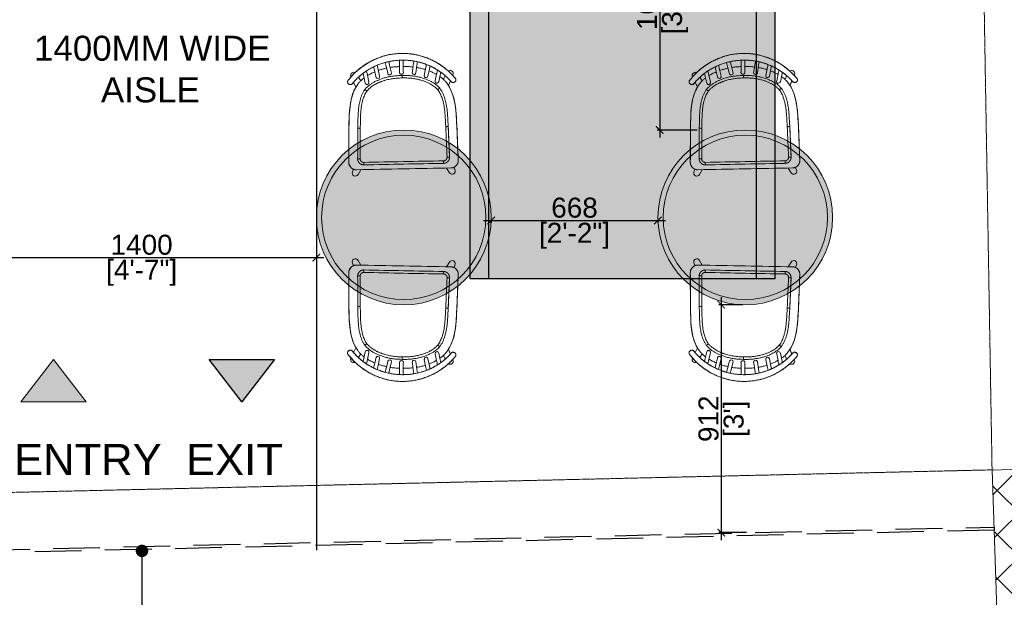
# Model space of a CAD drawing. Header units: millimetres. Extents: x 3501050 to 3719646, y 122984 to 158395.
# Tile 22 of 76: x 3521640 to 3525584, y 140371 to 142684. Entities that reach past the tile are written whole.
import ezdxf

# ---------------------------------------------------------------- set-up
doc = ezdxf.new("R2010")
doc.units = ezdxf.units.MM
doc.header["$PDMODE"] = 2
for name, pattern in [('( Hidden )', [0.375, 0.25, -0.125]), ('ACAD_ISO02W100', [15, 12, -3]), ('DASHED2', [0.375, 0.25, -0.125])]:
    doc.linetypes.add(name, pattern=pattern)
doc.layers.get('0').update_dxf_attribs({"color": 8})
doc.layers.get('DEFPOINTS').update_dxf_attribs({"color": 8, "lineweight": 18})
for name, color, linetype, lineweight in [('02_EQUIPMENT-TEXT', 7, 'Continuous', 0), ('A Counter', 7, 'Continuous', 25), ('A-COLUMN', 5, 'Continuous', 20), ('A-Dimension', 42, 'Continuous', 9), ('A-HATCH', 252, 'Continuous', 5), ('A-WALL', 12, 'Continuous', 30), ('A-Wall Hatch', 8, 'Continuous', 5), ('Cable 1-2', 1, 'Continuous', 0), ('KIOSK', 10, 'Continuous', 5), ('V-DUCT', 7, 'Continuous', 25)]:
    doc.layers.add(name, color=color, linetype=linetype, lineweight=lineweight)
doc.layers.add('A - Furniture', color=7, linetype='Continuous', lineweight=5, true_color=0x0066cc)
doc.layers.add('Beam', color=7, linetype='ACAD_ISO02W100', lineweight=13, true_color=0x3f7f00)
doc.layers.add('Baricating', color=7, linetype='Continuous')
doc.styles.add('A-ANNO-DIM bold', font='GOTHIC.TTF')
doc.styles.add('Arial', font='arial.ttf', dxfattribs={"height": 250})
doc.styles.add('arr-1', font='arial.ttf')
doc.styles.get("Standard").update_dxf_attribs({"font": 'arial.ttf'})
doc.dimstyles.new('A-100mm-Bold', dxfattribs={"dimtxt": 80, "dimasz": 50, "dimexe": 100, "dimexo": 10, "dimgap": 50, "dimtad": 1, "dimdec": 0, "dimzin": 12, "dimdsep": 46, "dimtxsty": 'A-ANNO-DIM bold', "dimblk": 'ARCHTICK', "dimcen": 0, "dimdle": 100, "dimclrd": 8, "dimclre": 8, "dimclrt": 211, "dimadec": 0, "dimazin": 0, "dimtfac": 1, "dimtdec": 0, "dimtix": 1, "dimtmove": 2, "dimatfit": 3, "dimldrblk": 'DOT', "dimfxl": 500, "dimtvp": 1, "dimtolj": 1, "dimtzin": 0, "dimarcsym": 0})

# ---------------------------------------------------------------- blocks, each defined once
blk = doc.blocks.new('_ARCHTICK')
at = {"color": 0, "linetype": 'ByBlock', "const_width": 0.15}
blk.add_lwpolyline([(-0.5, -0.5), (0.5, 0.5)], dxfattribs=at)
blk = doc.blocks.new('_Dot')
at = {"color": 0, "linetype": 'ByBlock', "lineweight": -2}
blk.add_line((-0.5, 0), (-1, 0), dxfattribs=at)
at = {"color": 0, "linetype": 'ByBlock', "const_width": 0.5}
blk.add_lwpolyline([(-0.25, 0, 1), (0.25, 0, 1)], format="xyb", close=True, dxfattribs=at)
blk = doc.blocks.new('SPINDLE CHAIR')
at = {"layer": 'A - Furniture', "extrusion": (0, 0, -1)}
for p, q in [((1282.61, -174.23), (1284.59, -173.49)), ((1284.59, -173.49), (1286.18, -172.96)), ((1286.18, -172.96), (1288.27, -172.52)), ((1288.27, -172.52), (1290.36, -172.19)), ((1290.36, -172.19), (1292.63, -172.04)), ((1292.63, -172.04), (1295.52, -172.09)), ((1295.52, -172.09), (1298.2, -172.42)), ((1298.2, -172.42), (1300.62, -173.03)), ((1300.62, -173.03), (1302.78, -173.69)), ((1276.06, -178.23), (1277.89, -176.83)), ((1277.89, -176.83), (1279.72, -175.68)), ((1279.72, -175.68), (1282.61, -174.23)), ((1302.78, -173.69), (1306.07, -175.12)), ((1306.07, -175.12), (1308.79, -176.8)), ((1308.79, -176.8), (1310.91, -178.36)), ((1271.93, -182.32), (1273.33, -180.8)), ((1273.33, -180.8), (1274.66, -179.42)), ((1274.66, -179.42), (1276.06, -178.23)), ((1310.91, -178.36), (1312.34, -179.66)), ((1312.34, -179.66), (1313.54, -180.9)), ((1313.54, -180.9), (1314.57, -182.03)), ((1271.7, -183.21), (1271.72, -182.88)), ((1271.85, -183.57), (1271.7, -183.21)), ((1271.72, -182.88), (1271.93, -182.32)), ((1272.28, -183.93), (1271.85, -183.57)), ((1272.71, -184.05), (1272.28, -183.93)), ((1273.1, -184.05), (1272.71, -184.05)), ((1273.46, -183.83), (1273.1, -184.05)), ((1273.91, -183.32), (1273.46, -183.83)), ((1273.63, -187.38), (1274.7, -185.15)), ((1274.7, -185.15), (1273.91, -183.32)), ((1312.7, -183.2), (1311.81, -185.16)), ((1311.81, -185.16), (1312.22, -185.94)), ((1312.86, -183.38), (1312.7, -183.2)), ((1313.16, -183.72), (1312.86, -183.38)), ((1313.49, -184.03), (1313.16, -183.72)), ((1313.85, -184.13), (1313.49, -184.03)), ((1314.25, -184.09), (1313.85, -184.13)), ((1314.37, -184.02), (1314.25, -184.09)), ((1314.57, -183.93), (1314.37, -184.02)), ((1314.57, -182.03), (1314.81, -182.32)), ((1314.74, -183.81), (1314.57, -183.93)), ((1314.96, -183.61), (1314.74, -183.81)), ((1314.81, -182.32), (1315.04, -182.64)), ((1315.08, -183.35), (1314.96, -183.61)), ((1315.04, -182.64), (1315.12, -182.86)), ((1315.11, -183.15), (1315.08, -183.35)), ((1315.12, -182.86), (1315.11, -183.15)), ((1272.65, -190.63), (1273.03, -189.06)), ((1273.03, -189.06), (1273.63, -187.38)), ((1312.22, -185.94), (1312.6, -186.68)), ((1312.6, -186.68), (1313.15, -187.9)), ((1313.15, -187.9), (1313.7, -189.68)), ((1271.95, -195.27), (1272.24, -192.82)), ((1272.24, -192.82), (1272.65, -190.63)), ((1313.7, -189.68), (1314.07, -191.33)), ((1314.07, -191.33), (1314.31, -192.85)), ((1314.31, -192.85), (1314.62, -195.48)), ((1271.77, -198.03), (1271.95, -195.27)), ((1314.62, -195.48), (1314.63, -195.48)), ((1314.63, -195.48), (1314.9, -201.49)), ((1271.66, -201.49), (1271.72, -200.22)), ((1271.72, -200.22), (1271.77, -198.03)), ((1271.35, -215.2), (1271.66, -201.49)), ((1314.9, -201.49), (1315.21, -215.26)), ((1271.35, -215.3), (1271.35, -215.2)), ((1271.38, -215.8), (1271.35, -215.3)), ((1271.53, -216.29), (1271.38, -215.8)), ((1271.8, -216.87), (1271.53, -216.29)), ((1272.2, -217.36), (1271.8, -216.87)), ((1315.02, -216.36), (1314.62, -217.03)), ((1315.18, -215.63), (1315.02, -216.36)), ((1315.21, -215.26), (1315.18, -215.63)), ((1272.59, -217.71), (1272.2, -217.36)), ((1273.17, -218.04), (1272.59, -217.71)), ((1273.77, -218.2), (1273.17, -218.04)), ((1274.35, -218.26), (1273.77, -218.2)), ((1312.21, -218.26), (1274.35, -218.26)), ((1312.97, -218.18), (1312.21, -218.26)), ((1313.63, -217.92), (1312.97, -218.18)), ((1314.14, -217.57), (1313.63, -217.92)), ((1314.62, -217.03), (1314.14, -217.57))]:
    blk.add_line(p, q, dxfattribs=at)
at = {"layer": 'A - Furniture'}
for p, q in [((1281.96, -177.26), (1282.24, -178.49)), ((1283.74, -178.33), (1283.35, -176.65)), ((1286.93, -175.49), (1287.18, -177.01)), ((1287.18, -177.01), (1287.65, -179.93)), ((1288.65, -176.76), (1288.4, -175.17)), ((1289.08, -179.39), (1288.65, -176.76)), ((1292.65, -174.73), (1292.67, -176.39)), ((1292.67, -176.39), (1292.71, -179.31)), ((1294.17, -176.56), (1294.14, -174.73)), ((1294.21, -179.28), (1294.17, -176.56)), ((1298.13, -176.61), (1297.51, -179.34)), ((1298.45, -175.21), (1298.13, -176.61)), ((1298.97, -179.68), (1299.55, -177.13)), ((1299.55, -177.13), (1299.91, -175.54)), ((1303.14, -176.58), (1302.78, -178.27)), ((1304.25, -178.57), (1304.55, -177.19)), ((1272.84, -180.99), (1272.94, -181.21)), ((1276.73, -182.71), (1275.91, -181.3)), ((1282.24, -178.49), (1282.88, -181.29)), ((1284.34, -180.96), (1283.74, -178.33)), ((1302.78, -178.27), (1302.22, -180.98)), ((1303.74, -181), (1304.25, -178.57)), ((1307.13, -180.47), (1306.55, -183.31)), ((1307.47, -178.78), (1307.13, -180.47)), ((1308.01, -183.62), (1308.56, -180.96)), ((1308.56, -180.96), (1308.81, -179.7)), ((1310.7, -181.21), (1309.82, -182.71)), ((1313.7, -181.03), (1313.72, -180.99)), ((1271.71, -182.86), (1271.69, -183.03)), ((1272.21, -183.86), (1272.2, -183.86)), ((1273.91, -183.34), (1274.74, -185.15)), ((1311.82, -185.15), (1312.71, -183.2)), ((1315.1, -183.25), (1315.12, -183.08)), ((1278.23, -186.23), (1278.76, -185.65)), ((1274.84, -213.88), (1275.12, -201.67)), ((1273.2, -218.02), (1272.74, -219.01)), ((1274.96, -220.16), (1276.07, -218.26)), ((1310.49, -218.26), (1311.61, -220.16)), ((1313.82, -219.01), (1313.37, -218.02))]:
    blk.add_line(p, q, dxfattribs=at)
for centre, radius, start, end in [((1273.97, -180.47), 1.25, 117.447, 204.574), ((1273.97, -180.47), 1.25, 56.327, 117.447), ((1283.61, -181.13), 0.75, 181.8784, 270), ((1283.61, -181.13), 0.75, 192.7269, 261.4854), ((1283.61, -181.13), 0.75, 270, 23.451), ((1288.39, -179.8), 0.75, 177.8272, 270), ((1288.36, -179.75), 0.807, 272.0907, 26.554), ((1293.49, -179.54), 0.821, 163.5335, 267.6725), ((1293.43, -179.54), 0.82, 272.3434, 18.2433), ((1298.18, -179.76), 0.794, 147.9665, 6.382), ((1302.98, -181.11), 0.772, 159.0637, 8.4275), ((1312.58, -180.47), 1.25, 62.553, 116.2893), ((1312.58, -180.47), 1.25, 335.4289, 62.553), ((1279.28, -183.46), 0.75, 181.8829, 270), ((1279.28, -183.46), 0.75, 270, 23.6737), ((1307.28, -183.46), 0.75, 157.3975, 359.0775), ((1307.28, -183.46), 0.75, 167.9079, 261.4872), ((1273.88, -219.53), 1.25, 155.3531, 242.4772), ((1273.88, -219.53), 1.25, 242.4772, 329.6042), ((1312.68, -219.53), 1.25, 210.3987, 297.5228), ((1312.68, -219.53), 1.25, 297.5228, 24.6498)]:
    blk.add_arc(centre, radius, start, end, dxfattribs=at)
for points, knots in [([(1272.04, -182.25), (1272.44, -181.78), (1273.23, -180.83), (1274.55, -179.52), (1275.94, -178.28), (1277.41, -177.15), (1278.95, -176.12), (1280.56, -175.19), (1282.23, -174.38), (1283.95, -173.68), (1285.72, -173.09), (1287.51, -172.63), (1289.33, -172.3), (1291.17, -172.09), (1293.02, -172), (1294.87, -172.03), (1296.71, -172.19), (1298.53, -172.48), (1300.33, -172.89), (1302.1, -173.42), (1303.82, -174.06), (1305.5, -174.82), (1307.13, -175.69), (1308.69, -176.67), (1310.19, -177.76), (1311.62, -178.93), (1312.85, -180.1), (1313.91, -181.23), (1314.5, -181.95), (1314.8, -182.31)], [0, 0, 0, 0, 0.037753, 0.075634, 0.113559, 0.151441, 0.189193, 0.226953, 0.264842, 0.302775, 0.340664, 0.378422, 0.41605, 0.453808, 0.491609, 0.529366, 0.566994, 0.604451, 0.642035, 0.679663, 0.717248, 0.754706, 0.792252, 0.829925, 0.867641, 0.905315, 0.942862, 0.971431, 1, 1, 1, 1]), ([(1273.58, -183.72), (1273.6, -183.69), (1273.81, -183.44), (1274.22, -182.98), (1274.82, -182.34), (1275.44, -181.73), (1276.09, -181.13), (1276.76, -180.56), (1277.44, -180.01), (1278.15, -179.49), (1278.87, -179), (1279.61, -178.53), (1280.36, -178.08), (1281.13, -177.66), (1281.91, -177.28), (1282.7, -176.91), (1283.5, -176.58), (1284.32, -176.27), (1285.14, -175.99), (1285.97, -175.74), (1286.81, -175.51), (1287.65, -175.32), (1288.49, -175.15), (1289.33, -175.01), (1290.18, -174.89), (1291.04, -174.81), (1291.9, -174.75), (1292.76, -174.72), (1293.62, -174.71), (1294.48, -174.74), (1295.33, -174.79), (1296.17, -174.86), (1297.02, -174.97), (1297.87, -175.1), (1298.71, -175.26), (1299.56, -175.45), (1300.4, -175.66), (1301.23, -175.9), (1302.05, -176.17), (1302.85, -176.46), (1303.65, -176.78), (1304.44, -177.13), (1305.22, -177.51), (1306, -177.91), (1306.76, -178.34), (1307.51, -178.8), (1308.24, -179.28), (1308.95, -179.79), (1309.65, -180.32), (1310.32, -180.87), (1310.98, -181.46), (1311.62, -182.06), (1312.24, -182.69), (1312.77, -183.26), (1313.08, -183.63), (1313.21, -183.78)], [0, 0, 0, 0, 0.002447, 0.022295, 0.042261, 0.062362, 0.082432, 0.102392, 0.122335, 0.142241, 0.162094, 0.181877, 0.201575, 0.221175, 0.240642, 0.260016, 0.279377, 0.298692, 0.317932, 0.337071, 0.356085, 0.374954, 0.393681, 0.412305, 0.430984, 0.449726, 0.468494, 0.487242, 0.505929, 0.524516, 0.542973, 0.561355, 0.579829, 0.598494, 0.617308, 0.636226, 0.655197, 0.674167, 0.69307, 0.711886, 0.730801, 0.749975, 0.769325, 0.788817, 0.808412, 0.828068, 0.847741, 0.867377, 0.887033, 0.90691, 0.926834, 0.946794, 0.966779, 0.986776, 1, 1, 1, 1]), ([(1273.59, -183.71), (1273.86, -183.4), (1274.39, -182.78), (1275.25, -181.9), (1276.23, -180.99), (1277.35, -180.07), (1278.61, -179.15), (1279.94, -178.31), (1281.32, -177.55), (1282.74, -176.88), (1284.19, -176.3), (1285.67, -175.81), (1287.19, -175.41), (1288.73, -175.09), (1290.32, -174.86), (1291.96, -174.73), (1293.64, -174.7), (1295.32, -174.77), (1296.99, -174.95), (1298.66, -175.23), (1300.35, -175.63), (1302.02, -176.14), (1303.65, -176.77), (1305.23, -177.49), (1306.74, -178.31), (1308.19, -179.23), (1309.56, -180.23), (1310.86, -181.33), (1312.09, -182.5), (1312.83, -183.34), (1313.2, -183.77)], [0, 0, 0, 0, 0.0280902, 0.0561968, 0.0842871, 0.1196311, 0.1550798, 0.1905589, 0.225998, 0.2613339, 0.2956697, 0.3301173, 0.3645973, 0.3990344, 0.4333614, 0.4697086, 0.5061961, 0.5427325, 0.5792226, 0.6155721, 0.6539438, 0.6924615, 0.7310385, 0.7695742, 0.807961, 0.8462813, 0.8847285, 0.9232218, 0.9616747, 1, 1, 1, 1]), ([(1292.68, -177.27), (1292.3, -177.28), (1291.37, -177.29), (1290.07, -177.37), (1289.15, -177.49), (1288.78, -177.54)], [0, 0, 0, 0, 0.290815, 0.714107, 1, 1, 1, 1]), ([(1297.92, -177.55), (1297.9, -177.55), (1297.4, -177.46), (1296.38, -177.38), (1295.15, -177.29), (1294.41, -177.28), (1294.18, -177.28)], [0, 0, 0, 0, 0.014529, 0.407218, 0.814085, 1, 1, 1, 1]), ([(1277.69, -179.84), (1277.77, -180.21), (1278.06, -181.47), (1278.35, -182.74), (1278.55, -183.63)], [0, 0, 0, 0, 0.294869, 1, 1, 1, 1]), ([(1278.26, -186.2), (1278.4, -186.05), (1278.66, -185.74), (1279.21, -185.21), (1279.9, -184.62), (1280.75, -184.01), (1281.66, -183.47), (1282.59, -182.99), (1283.58, -182.55), (1284.73, -182.11), (1286.05, -181.7), (1287.53, -181.35), (1289.03, -181.09), (1290.55, -180.93), (1291.95, -180.85), (1292.85, -180.84), (1293.24, -180.84)], [0, 0, 0, 0, 0.037557, 0.075114, 0.138939, 0.202999, 0.267261, 0.331548, 0.395565, 0.464161, 0.55676, 0.649619, 0.74264, 0.835639, 0.928355, 1, 1, 1, 1]), ([(1280.01, -183.3), (1279.81, -182.41), (1279.47, -180.95), (1279.14, -179.48), (1279.01, -178.91)], [0, 0, 0, 0, 0.60764, 1, 1, 1, 1]), ([(1282.4, -179.2), (1282.37, -179.21), (1281.9, -179.39), (1281.01, -179.82), (1280.04, -180.3), (1279.53, -180.63), (1279.42, -180.7)], [0, 0, 0, 0, 0.027238, 0.456154, 0.88281, 1, 1, 1, 1]), ([(1287.3, -177.78), (1287.12, -177.81), (1286.44, -177.92), (1285.27, -178.21), (1284.3, -178.52), (1283.82, -178.67)], [0, 0, 0, 0, 0.149242, 0.578859, 1, 1, 1, 1]), ([(1293.24, -181.84), (1293.24, -181.83), (1293.24, -181.76), (1293.24, -181.57), (1293.24, -181.3), (1293.24, -181.05), (1293.24, -180.88), (1293.24, -180.85), (1293.24, -180.84)], [10.070821, 10.070821, 10.070821, 10.070821, 10.087273, 10.212125, 10.4268, 10.641474, 10.856147, 11.070821, 11.070821, 11.070821, 11.070821]), ([(1293.24, -180.84), (1293.68, -180.85), (1294.56, -180.85), (1295.94, -180.93), (1297.39, -181.08), (1298.9, -181.33), (1300.4, -181.69), (1301.78, -182.12), (1303.02, -182.6), (1304.13, -183.11), (1305.21, -183.69), (1306.09, -184.27), (1306.78, -184.79), (1307.29, -185.22), (1307.78, -185.69), (1308.07, -186.03), (1308.22, -186.2)], [11.070821, 11.070821, 11.070821, 11.070821, 11.151038, 11.231372, 11.324409, 11.417433, 11.512078, 11.606722, 11.680895, 11.75506, 11.830633, 11.906179, 11.947031, 11.987878, 12.02935, 12.070821, 12.070821, 12.070821, 12.070821]), ([(1302.7, -178.67), (1302.48, -178.6), (1301.81, -178.36), (1300.71, -178.07), (1299.82, -177.88), (1299.4, -177.79)], [0, 0, 0, 0, 0.204902, 0.620005, 1, 1, 1, 1]), ([(1307.09, -180.66), (1306.88, -180.54), (1306.22, -180.14), (1305.23, -179.65), (1304.43, -179.32), (1304.12, -179.2)], [0, 0, 0, 0, 0.217756, 0.700928, 1, 1, 1, 1]), ([(1272.04, -182.25), (1272.02, -182.28), (1271.97, -182.34), (1271.91, -182.42), (1271.86, -182.5), (1271.82, -182.56), (1271.78, -182.62), (1271.75, -182.7), (1271.72, -182.78), (1271.72, -182.83), (1271.72, -182.85)], [0, 0, 0, 0, 0.145603, 0.295145, 0.452736, 0.582392, 0.680604, 0.790125, 0.922908, 1, 1, 1, 1]), ([(1271.95, -183.66), (1271.97, -183.68), (1272.06, -183.74), (1272.14, -183.81), (1272.2, -183.86)], [3.068359, 3.068359, 3.068359, 3.068359, 3.31831, 4.068359, 4.068359, 4.068359, 4.068359]), ([(1272.2, -183.85), (1272.23, -183.88), (1272.31, -183.94), (1272.46, -184.01), (1272.63, -184.06), (1272.81, -184.08), (1272.99, -184.07), (1273.16, -184.02), (1273.32, -183.94), (1273.47, -183.85), (1273.54, -183.76), (1273.58, -183.72)], [0, 0, 0, 0, 0.0780905, 0.1944638, 0.3102857, 0.4275734, 0.5443646, 0.6615738, 0.7785734, 0.8946022, 1, 1, 1, 1]), ([(1272.21, -183.86), (1272.25, -183.89), (1272.39, -183.99), (1272.67, -184.08), (1273.02, -184.07), (1273.35, -183.95), (1273.51, -183.79), (1273.59, -183.71)], [0.0043657, 0.0043657, 0.0043657, 0.0043657, 0.0966591, 0.3315507, 0.5594347, 0.779919, 1.0043657, 1.0043657, 1.0043657, 1.0043657]), ([(1278.09, -181.59), (1277.87, -181.75), (1277.28, -182.18), (1276.4, -182.97), (1275.81, -183.66), (1275.51, -184)], [0, 0, 0, 0, 0.228539, 0.61631, 1, 1, 1, 1]), ([(1279.03, -186.85), (1279.24, -186.6), (1279.68, -186.12), (1280.42, -185.48), (1281.21, -184.92), (1282.13, -184.36), (1283.18, -183.81), (1284.38, -183.31), (1285.68, -182.85), (1287.09, -182.46), (1288.61, -182.16), (1290.14, -181.96), (1291.69, -181.86), (1292.72, -181.85), (1293.24, -181.84)], [9.0708212, 9.0708212, 9.0708212, 9.0708212, 9.133927, 9.1969201, 9.259262, 9.3214292, 9.4045431, 9.4882695, 9.5720444, 9.6718279, 9.7711799, 9.8706045, 9.9704827, 10.0708212, 10.0708212, 10.0708212, 10.0708212]), ([(1297.12, -182.07), (1296.8, -182.03), (1296.16, -181.95), (1294.86, -181.86), (1293.89, -181.85), (1293.24, -181.84)], [9, 9, 9, 9, 9.249457, 9.499677, 10, 10, 10, 10]), ([(1299.02, -182.4), (1298.71, -182.33), (1298.08, -182.2), (1297.44, -182.11), (1297.12, -182.07)], [8, 8, 8, 8, 8.499658, 9, 9, 9, 9]), ([(1301.35, -183.05), (1300.97, -182.92), (1300.2, -182.67), (1299.42, -182.49), (1299.02, -182.4)], [7, 7, 7, 7, 7.500986, 8, 8, 8, 8]), ([(1301.81, -183.21), (1301.74, -183.18), (1301.58, -183.13), (1301.43, -183.07), (1301.35, -183.05)], [6, 6, 6, 6, 6.499946, 7, 7, 7, 7]), ([(1302.71, -183.57), (1302.57, -183.51), (1302.27, -183.38), (1301.96, -183.27), (1301.81, -183.21)], [5, 5, 5, 5, 5.499433, 6, 6, 6, 6]), ([(1303.59, -183.97), (1303.45, -183.9), (1303.16, -183.76), (1302.86, -183.63), (1302.71, -183.57)], [4, 4, 4, 4, 4.499736, 5, 5, 5, 5]), ([(1304.45, -184.42), (1304.31, -184.35), (1304.03, -184.19), (1303.74, -184.04), (1303.59, -183.97)], [3, 3, 3, 3, 3.500135, 4, 4, 4, 4]), ([(1306.06, -185.5), (1305.8, -185.31), (1305.29, -184.92), (1304.73, -184.59), (1304.45, -184.42)], [2, 2, 2, 2, 2.501751, 3, 3, 3, 3]), ([(1311.05, -184), (1310.8, -183.71), (1310.29, -183.12), (1309.43, -182.32), (1308.8, -181.8), (1308.46, -181.56), (1308.44, -181.55)], [9.1869713, 9.1869713, 9.1869713, 9.1869713, 9.5101533, 9.8359785, 10.1657672, 10.1869713, 10.1869713, 10.1869713, 10.1869713]), ([(1313.2, -183.77), (1313.22, -183.79), (1313.33, -183.91), (1313.56, -184.07), (1313.91, -184.15), (1314.27, -184.11), (1314.48, -183.99), (1314.58, -183.92)], [1, 1, 1, 1, 1.071689, 1.307433, 1.541744, 1.769658, 2, 2, 2, 2]), ([(1313.21, -183.78), (1313.23, -183.8), (1313.29, -183.87), (1313.4, -183.96), (1313.55, -184.05), (1313.72, -184.11), (1313.89, -184.13), (1314.07, -184.13), (1314.24, -184.1), (1314.41, -184.03), (1314.53, -183.97), (1314.58, -183.92), (1314.59, -183.92)], [0, 0, 0, 0, 0.05904, 0.173329, 0.285847, 0.400752, 0.513829, 0.629823, 0.74441, 0.861655, 0.977824, 1, 1, 1, 1]), ([(1314.59, -183.92), (1314.61, -183.9), (1314.69, -183.84), (1314.78, -183.77), (1314.84, -183.72)], [0, 0, 0, 0, 0.250051, 1, 1, 1, 1]), ([(1315.12, -183.09), (1315.12, -183.09), (1315.13, -183.05), (1315.13, -182.98), (1315.12, -182.88), (1315.1, -182.79), (1315.07, -182.71), (1315.04, -182.65), (1315, -182.58), (1314.95, -182.51), (1314.89, -182.42), (1314.84, -182.35), (1314.81, -182.31), (1314.8, -182.31)], [0, 0, 0, 0, 0.003605, 0.120624, 0.229091, 0.328689, 0.418785, 0.499127, 0.587843, 0.71957, 0.845278, 0.977296, 1, 1, 1, 1]), ([(1275.12, -201.66), (1275.15, -200.85), (1275.21, -199.24), (1275.29, -197.18), (1275.41, -195.5), (1275.54, -194.2), (1275.72, -192.89), (1275.95, -191.65), (1276.25, -190.46), (1276.6, -189.33), (1277.05, -188.23), (1277.58, -187.19), (1278.01, -186.56), (1278.22, -186.26)], [0, 0, 0, 0, 0.152314, 0.304633, 0.386803, 0.468967, 0.551558, 0.634133, 0.707621, 0.781091, 0.856267, 0.931414, 1, 1, 1, 1]), ([(1279.03, -186.85), (1278.84, -187.11), (1278.48, -187.64), (1278.04, -188.5), (1277.66, -189.38), (1277.31, -190.38), (1277.01, -191.51), (1276.75, -192.77), (1276.54, -194.25), (1276.37, -195.94), (1276.26, -197.86), (1276.19, -199.78), (1276.15, -201.06), (1276.12, -201.7)], [32.188056, 32.188056, 32.188056, 32.188056, 32.251035, 32.313682, 32.375857, 32.437959, 32.521077, 32.604538, 32.687818, 32.812738, 32.937834, 33.062944, 33.188056, 33.188056, 33.188056, 33.188056]), ([(1306.94, -186.28), (1306.8, -186.15), (1306.52, -185.87), (1306.22, -185.63), (1306.06, -185.5)], [1, 1, 1, 1, 1.498519, 2, 2, 2, 2]), ([(1307.46, -186.85), (1307.37, -186.75), (1307.21, -186.56), (1307.03, -186.37), (1306.94, -186.28)], [0, 0, 0, 0, 0.500056, 1, 1, 1, 1]), ([(1310.36, -201.7), (1310.34, -201.06), (1310.29, -199.78), (1310.22, -197.86), (1310.11, -195.94), (1309.95, -194.24), (1309.73, -192.76), (1309.47, -191.5), (1309.17, -190.37), (1308.82, -189.37), (1308.44, -188.49), (1308, -187.64), (1307.64, -187.11), (1307.46, -186.85)], [18.014599, 18.014599, 18.014599, 18.014599, 18.139799, 18.26499, 18.390177, 18.515418, 18.598779, 18.682141, 18.765664, 18.827908, 18.889888, 18.95195, 19.014599, 19.014599, 19.014599, 19.014599]), ([(1308.27, -186.26), (1308.49, -186.58), (1308.92, -187.23), (1309.46, -188.28), (1309.9, -189.39), (1310.25, -190.51), (1310.52, -191.6), (1310.72, -192.66), (1310.88, -193.74), (1311.04, -195.08), (1311.16, -196.68), (1311.27, -198.96), (1311.32, -200.62), (1311.36, -201.66)], [27.08542, 27.08542, 27.08542, 27.08542, 27.15857, 27.231744, 27.307501, 27.383286, 27.45106, 27.518844, 27.587148, 27.655458, 27.77238, 27.889426, 28.08542, 28.08542, 28.08542, 28.08542])]:
    blk.add_open_spline(points, degree=3, knots=knots, dxfattribs=at)
for points, degree in [([(1275.51, -184), (1271.82, -188.97), (1271.88, -195.66), (1271.66, -201.49)], 3), ([(1271.95, -183.66), (1271.96, -183.67), (1271.96, -183.67), (1271.97, -183.67)], 3), ([(1273.59, -183.71), (1273.59, -183.71), (1273.58, -183.72), (1273.58, -183.72)], 3), ([(1314.9, -201.49), (1314.68, -195.66), (1314.74, -188.97), (1311.05, -184)], 3), ([(1313.21, -183.78), (1313.21, -183.78), (1313.2, -183.77), (1313.2, -183.77)], 3), ([(1314.59, -183.92), (1314.58, -183.92), (1314.58, -183.92)], 2), ([(1314.83, -183.73), (1314.83, -183.73), (1314.84, -183.73), (1314.84, -183.72)], 3), ([(1278.26, -186.2), (1278.27, -186.21), (1278.27, -186.21), (1278.28, -186.22)], 3), ([(1278.28, -186.22), (1278.29, -186.23), (1278.3, -186.24), (1278.32, -186.25)], 3), ([(1278.32, -186.25), (1278.34, -186.27), (1278.37, -186.29), (1278.39, -186.31)], 3), ([(1278.39, -186.31), (1278.42, -186.34), (1278.45, -186.37), (1278.48, -186.39)], 3), ([(1278.48, -186.39), (1278.52, -186.42), (1278.56, -186.46), (1278.6, -186.49)], 3), ([(1278.6, -186.49), (1278.64, -186.53), (1278.69, -186.56), (1278.73, -186.6)], 3), ([(1278.73, -186.6), (1278.78, -186.64), (1278.83, -186.68), (1278.88, -186.72)], 3), ([(1278.88, -186.72), (1278.93, -186.76), (1278.98, -186.81), (1279.03, -186.85)], 3), ([(1307.46, -186.85), (1307.51, -186.81), (1307.56, -186.76), (1307.61, -186.72)], 3), ([(1307.61, -186.72), (1307.66, -186.68), (1307.7, -186.64), (1307.75, -186.6)], 3), ([(1307.75, -186.6), (1307.8, -186.56), (1307.84, -186.53), (1307.88, -186.49)], 3), ([(1307.88, -186.49), (1307.92, -186.46), (1307.96, -186.43), (1308, -186.39)], 3), ([(1308, -186.39), (1308.03, -186.37), (1308.06, -186.34), (1308.09, -186.31)], 3), ([(1308.09, -186.31), (1308.12, -186.29), (1308.14, -186.27), (1308.17, -186.25)], 3), ([(1308.17, -186.25), (1308.18, -186.24), (1308.19, -186.23), (1308.21, -186.22)], 3), ([(1308.21, -186.22), (1308.21, -186.21), (1308.22, -186.21), (1308.22, -186.2)], 3), ([(1271.66, -201.49), (1271.56, -206.06), (1271.45, -210.63), (1271.35, -215.2)], 3), ([(1274.84, -213.88), (1274.94, -209.81), (1275.03, -205.75), (1275.12, -201.68)], 3), ([(1275.12, -201.66), (1275.13, -201.66), (1275.14, -201.66), (1275.14, -201.66)], 3), ([(1275.14, -201.66), (1275.16, -201.66), (1275.18, -201.67), (1275.2, -201.67)], 3), ([(1275.2, -201.67), (1275.23, -201.67), (1275.26, -201.67), (1275.29, -201.67)], 3), ([(1275.29, -201.67), (1275.33, -201.67), (1275.38, -201.67), (1275.42, -201.67)], 3), ([(1275.42, -201.67), (1275.47, -201.68), (1275.52, -201.68), (1275.57, -201.68)], 3), ([(1275.57, -201.68), (1275.63, -201.68), (1275.68, -201.68), (1275.74, -201.69)], 3), ([(1275.74, -201.69), (1275.8, -201.69), (1275.87, -201.69), (1275.93, -201.69)], 3), ([(1276.12, -201.7), (1276.03, -205.77), (1275.94, -209.84), (1275.84, -213.91)], 3), ([(1275.93, -201.69), (1275.99, -201.7), (1276.06, -201.7), (1276.12, -201.7)], 3), ([(1310.36, -201.7), (1310.45, -205.77), (1310.55, -209.84), (1310.64, -213.92)], 3), ([(1310.55, -201.7), (1310.49, -201.7), (1310.42, -201.7), (1310.36, -201.7)], 3), ([(1310.74, -201.69), (1310.68, -201.69), (1310.62, -201.69), (1310.55, -201.7)], 3), ([(1310.91, -201.68), (1310.86, -201.68), (1310.8, -201.69), (1310.74, -201.69)], 3), ([(1311.07, -201.68), (1311.01, -201.68), (1310.96, -201.68), (1310.91, -201.68)], 3), ([(1311.19, -201.67), (1311.15, -201.67), (1311.11, -201.67), (1311.07, -201.68)], 3), ([(1311.28, -201.67), (1311.25, -201.67), (1311.22, -201.67), (1311.19, -201.67)], 3), ([(1311.34, -201.67), (1311.32, -201.67), (1311.3, -201.67), (1311.28, -201.67)], 3), ([(1311.36, -201.66), (1311.35, -201.67), (1311.35, -201.67), (1311.34, -201.67)], 3), ([(1311.64, -213.89), (1311.55, -209.82), (1311.45, -205.75), (1311.36, -201.68)], 3), ([(1315.21, -215.2), (1315.11, -210.63), (1315, -206.06), (1314.9, -201.49)], 3), ([(1274.86, -213.88), (1274.86, -213.88), (1274.85, -213.88), (1274.84, -213.88)], 3), ([(1274.92, -213.88), (1274.9, -213.88), (1274.88, -213.88), (1274.86, -213.88)], 3), ([(1275.01, -213.89), (1274.98, -213.89), (1274.95, -213.88), (1274.92, -213.88)], 3), ([(1275.14, -213.89), (1275.1, -213.89), (1275.05, -213.89), (1275.01, -213.89)], 3), ([(1275.29, -213.89), (1275.24, -213.89), (1275.19, -213.89), (1275.14, -213.89)], 3), ([(1275.46, -213.9), (1275.4, -213.9), (1275.35, -213.89), (1275.29, -213.89)], 3), ([(1275.65, -213.9), (1275.59, -213.9), (1275.52, -213.9), (1275.46, -213.9)], 3), ([(1275.84, -213.91), (1275.78, -213.9), (1275.71, -213.9), (1275.65, -213.9)], 3), ([(1277.24, -215.53), (1277.24, -215.47), (1277.24, -215.4), (1277.24, -215.34)], 3), ([(1277.24, -215.34), (1287.91, -215.34), (1298.57, -215.34), (1309.24, -215.35)], 3), ([(1277.24, -215.72), (1277.24, -215.66), (1277.24, -215.6), (1277.24, -215.53)], 3), ([(1277.24, -215.89), (1277.24, -215.84), (1277.24, -215.78), (1277.24, -215.72)], 3), ([(1277.24, -216.04), (1277.24, -215.99), (1277.24, -215.94), (1277.24, -215.89)], 3), ([(1277.24, -216.17), (1277.24, -216.13), (1277.24, -216.09), (1277.24, -216.04)], 3), ([(1277.24, -216.26), (1277.24, -216.23), (1277.24, -216.2), (1277.24, -216.17)], 3), ([(1277.24, -216.32), (1277.24, -216.3), (1277.24, -216.28), (1277.24, -216.26)], 3), ([(1277.24, -216.34), (1277.24, -216.33), (1277.24, -216.32), (1277.24, -216.32)], 3), ([(1277.24, -216.34), (1287.91, -216.34), (1298.57, -216.34), (1309.24, -216.35)], 3), ([(1309.24, -215.35), (1309.24, -215.41), (1309.24, -215.48), (1309.24, -215.54)], 3), ([(1309.24, -215.54), (1309.24, -215.6), (1309.24, -215.67), (1309.24, -215.73)], 3), ([(1309.24, -215.73), (1309.24, -215.79), (1309.24, -215.85), (1309.24, -215.9)], 3), ([(1309.24, -215.9), (1309.24, -215.95), (1309.24, -216), (1309.24, -216.05)], 3), ([(1309.24, -216.05), (1309.24, -216.1), (1309.24, -216.14), (1309.24, -216.18)], 3), ([(1309.24, -216.18), (1309.24, -216.21), (1309.24, -216.24), (1309.24, -216.27)], 3), ([(1309.24, -216.27), (1309.24, -216.29), (1309.24, -216.31), (1309.24, -216.33)], 3), ([(1309.24, -216.33), (1309.24, -216.33), (1309.24, -216.34), (1309.24, -216.35)], 3), ([(1310.64, -213.92), (1310.7, -213.91), (1310.77, -213.91), (1310.83, -213.91)], 3), ([(1310.83, -213.91), (1310.9, -213.91), (1310.96, -213.91), (1311.02, -213.91)], 3), ([(1311.02, -213.91), (1311.08, -213.91), (1311.14, -213.9), (1311.19, -213.9)], 3), ([(1311.19, -213.9), (1311.24, -213.9), (1311.3, -213.9), (1311.35, -213.9)], 3), ([(1311.35, -213.9), (1311.39, -213.9), (1311.43, -213.9), (1311.47, -213.9)], 3), ([(1311.47, -213.9), (1311.5, -213.9), (1311.53, -213.89), (1311.56, -213.89)], 3), ([(1311.56, -213.89), (1311.58, -213.89), (1311.6, -213.89), (1311.62, -213.89)], 3), ([(1311.62, -213.89), (1311.63, -213.89), (1311.63, -213.89), (1311.64, -213.89)], 3), ([(1274.35, -218.26), (1286.97, -218.26), (1299.59, -218.26), (1312.21, -218.26)], 3)]:
    blk.add_open_spline(points, degree=degree, dxfattribs=at)
for points, weights, degree in [([(1271.97, -183.67), (1271.76, -183.52), (1271.66, -183.28), (1271.69, -183.03)], [1, 0.910512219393, 0.910512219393, 1], 3), ([(1271.69, -183.03), (1271.66, -183.28), (1271.76, -183.51), (1271.95, -183.66)], [1, 0.9151413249, 0.9151413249, 1], 3), ([(1271.97, -183.67), (1272.05, -183.73), (1272.13, -183.8), (1272.21, -183.86)], [1, 0.999998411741, 0.999998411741, 1], 3), ([(1314.58, -183.92), (1314.7, -183.83), (1314.83, -183.73)], [1, 0.999997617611, 1], 2), ([(1315.1, -183.25), (1315.08, -183.45), (1314.98, -183.61), (1314.83, -183.73)], [1, 0.945148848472, 0.945148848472, 1], 3), ([(1314.84, -183.72), (1314.99, -183.61), (1315.08, -183.44), (1315.1, -183.25)], [1, 0.948237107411, 0.948237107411, 1], 3), ([(1278.22, -186.26), (1278.23, -186.24), (1278.25, -186.22), (1278.26, -186.2)], [1, 0.99958207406, 0.99958207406, 1], 3), ([(1308.22, -186.2), (1308.24, -186.22), (1308.25, -186.24), (1308.27, -186.26)], [1, 0.99958207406, 0.99958207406, 1], 3), ([(1275.12, -201.68), (1275.12, -201.67), (1275.12, -201.67), (1275.12, -201.66)], [1, 0.999982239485, 0.999982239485, 1], 3), ([(1311.36, -201.68), (1311.36, -201.67), (1311.36, -201.67), (1311.36, -201.66)], [1, 0.999982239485, 0.999982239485, 1], 3)]:
    blk.add_rational_spline(points, weights, degree=degree, dxfattribs=at)
for points, weights, knots in [([(1271.35, -215.2), (1271.33, -216.01), (1271.63, -216.78), (1272.2, -217.36), (1272.78, -217.95), (1273.53, -218.26), (1274.35, -218.26)], [1, 0.947795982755, 0.947795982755, 1, 0.947795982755, 0.947795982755, 1], [3, 3, 3, 3, 3.796743, 3.796743, 3.796743, 4.593486, 4.593486, 4.593486, 4.593486]), ([(1274.84, -213.88), (1274.83, -214.54), (1275.07, -215.15), (1275.53, -215.61), (1275.98, -216.08), (1276.59, -216.34), (1277.24, -216.34)], [1, 0.947795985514, 0.947795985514, 1, 0.947795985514, 0.947795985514, 1], [9.593486, 9.593486, 9.593486, 9.593486, 10.390228, 10.390228, 10.390228, 11.186971, 11.186971, 11.186971, 11.186971]), ([(1277.24, -215.34), (1276.86, -215.34), (1276.51, -215.19), (1276.24, -214.92), (1275.97, -214.64), (1275.83, -214.29), (1275.84, -213.91)], [1, 0.947795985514, 0.947795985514, 1, 0.947795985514, 0.947795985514, 1], [0, 0, 0, 0, 0.796743, 0.796743, 0.796743, 1.593486, 1.593486, 1.593486, 1.593486]), ([(1309.24, -216.35), (1309.89, -216.35), (1310.5, -216.09), (1310.96, -215.63), (1311.41, -215.16), (1311.65, -214.55), (1311.64, -213.89)], [1, 0.947760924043, 0.947760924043, 1, 0.947760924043, 0.947760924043, 1], [12.186971, 12.186971, 12.186971, 12.186971, 12.983985, 12.983985, 12.983985, 13.780999, 13.780999, 13.780999, 13.780999]), ([(1310.64, -213.92), (1310.65, -214.3), (1310.51, -214.65), (1310.24, -214.93), (1309.97, -215.2), (1309.62, -215.35), (1309.24, -215.35)], [1, 0.947760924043, 0.947760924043, 1, 0.947760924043, 0.947760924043, 1], [0, 0, 0, 0, 0.797014, 0.797014, 0.797014, 1.594028, 1.594028, 1.594028, 1.594028]), ([(1312.21, -218.26), (1313.03, -218.26), (1313.78, -217.95), (1314.36, -217.36), (1314.93, -216.78), (1315.23, -216.01), (1315.21, -215.2)], [1, 0.947795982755, 0.947795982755, 1, 0.947795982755, 0.947795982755, 1], [5.593486, 5.593486, 5.593486, 5.593486, 6.390228, 6.390228, 6.390228, 7.186971, 7.186971, 7.186971, 7.186971])]:
    blk.add_rational_spline(points, weights, degree=3, knots=knots, dxfattribs=at)
blk = doc.blocks.new('ss')
at = {"true_color": 0xffffff}
h = blk.add_hatch(color=7, dxfattribs=at)
h.dxf.hatch_style = 1
edge = h.paths.add_edge_path()
edge.add_arc((3528666.7, 142323.9), 350, 0, 360)
at = {"layer": 'A - Furniture'}
for radius in [350, 329.1]:
    blk.add_circle((3528666.7, 142323.9), radius, dxfattribs=at)
blk = doc.blocks.new('*D127')
at = {"layer": 'A-Dimension', "color": 8, "lineweight": -2, "transparency": 16777216}
blk.add_line((3524203.4, 143322.1), (3524203.4, 142212.2), dxfattribs=at)
at = {"layer": 'A-Dimension', "color": 8, "linetype": '( Hidden )', "lineweight": -2, "transparency": 16777216}
for p, q in [((3524353.4, 143292.1), (3524193.4, 143292.1)), ((3524353.4, 142242.2), (3524193.4, 142242.2))]:
    blk.add_line(p, q, dxfattribs=at)
at = {"layer": 'DEFPOINTS', "color": 0, "transparency": 16777216}
for p in [(3524551.3, 143292.1), (3524203.4, 142242.2), (3524546.2, 142242.2)]:
    blk.add_point(p, dxfattribs=at)
at = {"layer": 'A-Dimension', "color": 8, "lineweight": -2, "transparency": 16777216, "xscale": 30, "yscale": 30, "zscale": 30}
for p, rotation in [((3524203.4, 143292.1), 90), ((3524203.4, 142242.2), 270)]:
    blk.add_blockref('_ARCHTICK', p, dxfattribs=dict(at, rotation=rotation))
at = {"layer": 'A-Dimension', "transparency": 16777216, "char_height": 80, "attachment_point": 5, "rotation": 90}
for s, insert in [('\\A1;[3\'-5"]', (3524264.7, 142767.1)), ('\\A1;1050', (3524152.6, 142767.1))]:
    blk.add_mtext(s, dxfattribs=dict(at, insert=insert))
blk = doc.blocks.new('*D128')
at = {"layer": 'A-Dimension', "color": 8, "lineweight": -2, "transparency": 16777216}
blk.add_line((3524450.2, 141572.2), (3524450.2, 140599.9), dxfattribs=at)
at = {"layer": 'A-Dimension', "color": 8, "linetype": '( Hidden )', "lineweight": -2, "transparency": 16777216}
for p, q in [((3524536.2, 141542.2), (3524440.2, 141542.2)), ((3524551.7, 140629.9), (3524440.2, 140629.9))]:
    blk.add_line(p, q, dxfattribs=at)
at = {"layer": 'DEFPOINTS', "color": 0, "transparency": 16777216}
for p in [(3524546.2, 141542.2), (3524450.2, 140629.9), (3524561.7, 140629.9)]:
    blk.add_point(p, dxfattribs=at)
at = {"layer": 'A-Dimension', "color": 8, "lineweight": -2, "transparency": 16777216, "xscale": 30, "yscale": 30, "zscale": 30}
for p, rotation in [((3524450.2, 141542.2), 90), ((3524450.2, 140629.9), 270)]:
    blk.add_blockref('_ARCHTICK', p, dxfattribs=dict(at, rotation=rotation))
at = {"layer": 'A-Dimension', "transparency": 16777216, "char_height": 80, "attachment_point": 5, "rotation": 90}
for s, insert in [('\\A1;912', (3524399.3, 141086)), ("\\A1;[3']", (3524511.4, 141086))]:
    blk.add_mtext(s, dxfattribs=dict(at, insert=insert))
blk = doc.blocks.new('*D131')
at = {"layer": 'A-Dimension', "color": 8, "linetype": '( Hidden )', "lineweight": -2, "transparency": 16777216}
for p, q in [((3522828.3, 141881.4), (3522828.3, 141721.4)), ((3521428.4, 141784), (3521428.4, 141721.4))]:
    blk.add_line(p, q, dxfattribs=at)
at = {"layer": 'A-Dimension', "color": 8, "lineweight": -2, "transparency": 16777216}
blk.add_line((3521398.4, 141731.4), (3522858.3, 141731.4), dxfattribs=at)
at = {"layer": 'DEFPOINTS', "color": 0, "transparency": 16777216}
for p in [(3522828.3, 141892.2), (3521428.4, 141794), (3522828.3, 141731.4)]:
    blk.add_point(p, dxfattribs=at)
at = {"layer": 'A-Dimension', "color": 8, "lineweight": -2, "transparency": 16777216, "xscale": 30, "yscale": 30, "zscale": 30, "rotation": 180}
blk.add_blockref('_ARCHTICK', (3521428.4, 141731.4), dxfattribs=at)
at = {"layer": 'A-Dimension', "color": 8, "lineweight": -2, "transparency": 16777216, "xscale": 30, "yscale": 30, "zscale": 30}
blk.add_blockref('_ARCHTICK', (3522828.3, 141731.4), dxfattribs=at)
at = {"layer": 'A-Dimension', "transparency": 16777216, "char_height": 80, "attachment_point": 5}
for s, insert in [('\\A1;1400', (3522128.4, 141782.3)), ('\\A1;[4\'-7"]', (3522128.4, 141670.3))]:
    blk.add_mtext(s, dxfattribs=dict(at, insert=insert))
blk = doc.blocks.new('*D116')
at = {"layer": 'A-Dimension', "color": 8, "lineweight": -2, "transparency": 16777216}
blk.add_line((3523498.3, 141880), (3524226.2, 141880), dxfattribs=at)
at = {"layer": 'A-Dimension', "color": 8, "linetype": '( Hidden )', "lineweight": -2, "transparency": 16777216}
for p, q in [((3523528.3, 141882.2), (3523528.3, 141870)), ((3524196.2, 141882.2), (3524196.2, 141870))]:
    blk.add_line(p, q, dxfattribs=at)
at = {"layer": 'DEFPOINTS', "color": 0, "transparency": 16777216}
for p in [(3523528.3, 141892.2), (3524196.2, 141892.2), (3524196.2, 141880)]:
    blk.add_point(p, dxfattribs=at)
at = {"layer": 'A-Dimension', "color": 8, "lineweight": -2, "transparency": 16777216, "xscale": 30, "yscale": 30, "zscale": 30, "rotation": 180}
blk.add_blockref('_ARCHTICK', (3523528.3, 141880), dxfattribs=at)
at = {"layer": 'A-Dimension', "color": 8, "lineweight": -2, "transparency": 16777216, "xscale": 30, "yscale": 30, "zscale": 30}
blk.add_blockref('_ARCHTICK', (3524196.2, 141880), dxfattribs=at)
at = {"layer": 'A-Dimension', "transparency": 16777216, "char_height": 80, "attachment_point": 5}
for s, insert in [('\\A1;668', (3523862.2, 141930.8)), ('\\A1;[2\'-2"]', (3523862.2, 141818.7))]:
    blk.add_mtext(s, dxfattribs=dict(at, insert=insert))
blk = doc.blocks.new('A$Cca2f4f65')
at = {"layer": 'A-HATCH', "true_color": 0x008040, "transparency": 33554495}
h = blk.add_hatch(color=116, dxfattribs=at)
h.dxf.hatch_style = 1
h.paths.add_polyline_path([(11509.2, 1361.5), (12729.2, 1361.5), (12729.2, -12371.7), (11509.2, -12371.7)])
at = {"layer": 'V-DUCT', "color": 116, "true_color": 0x008040}
for points in [[(11509.2, 1361.5), (12729.2, 1361.5), (12729.2, -12371.7), (11509.2, -12371.7)], [(11584.2, 1361.5), (12654.2, 1361.5), (12654.2, -12371.7), (11584.2, -12371.7)]]:
    blk.add_lwpolyline(points, close=True, dxfattribs=at)

msp = doc.modelspace()

# ---------------------------------------------------------------- hatches: boundary and pattern name
at = {"layer": 'A-Wall Hatch'}
h = msp.add_hatch(dxfattribs=at)
h.set_pattern_fill('ANSI37', color=256, scale=1000, angle=90, style=0)
h.set_pattern_definition([(135, (-5145871.44, 569305.2), (-88.3883476, -88.3883476), []), (225, (-5145871.44, 569305.2), (88.3883476, -88.3883476), [])])
h.paths.add_polyline_path([(3526424.2, 140910.8), (3526444.9, 140311.2), (3525555.4, 140280.4), (3525534.7, 140880.1)])
at = {"layer": 'Cable 1-2', "ltscale": 1000}
h = msp.add_hatch(color=0, dxfattribs=at)
h.dxf.hatch_style = 1
h.paths.add_polyline_path([(3521775.4, 141323.5), (3521644.7, 141154), (3521906, 141154)])
h = msp.add_hatch(color=0, dxfattribs=at)
h.dxf.hatch_style = 1
h.paths.add_polyline_path([(3522399.3, 141323.5), (3522660.6, 141323.5), (3522530, 141154)])

# ---------------------------------------------------------------- linework, layer by layer
at = {"layer": 'A Counter', "color": 252, "linetype": 'DASHED2', "ltscale": 10, "true_color": 0x939598}
msp.add_lwpolyline([(3526480.2, 144409.2), (3522828.3, 144409.2), (3522828.3, 140558.6)], dxfattribs=at)
at = {"layer": 'A-COLUMN'}
msp.add_lwpolyline([(3526424.2, 140910.8), (3526444.9, 140311.2), (3525555.4, 140280.4), (3525534.7, 140880.1)], close=True, dxfattribs=at)
at = {"layer": 'A-WALL', "linetype": '( Hidden )', "ltscale": 750}
msp.add_lwpolyline([(3519243.8, 140496.8), (3519243.5, 140508.8), (3525542.6, 140652.3), (3525543, 140640.3), (3519243.8, 140496.8)], dxfattribs=at)
at = {"layer": 'Baricating'}
msp.add_lwpolyline([(3522399.3, 141323.5), (3522660.6, 141323.5), (3522530, 141154), (3522399.3, 141323.5)], close=True, dxfattribs=at)
at = {"layer": 'Beam', "ltscale": 0.5}
for p, q in [((3525308.4, 154178.8), (3525534.7, 140880.1)), ((3512027.7, 140570.7), (3525541.7, 140881.4))]:
    msp.add_line(p, q, dxfattribs=at)
at = {"layer": 'Cable 1-2', "ltscale": 1000}
for points in [[(3521775.4, 141323.5), (3521644.7, 141154), (3521906, 141154), (3521775.4, 141323.5)], [(3522399.3, 141323.5), (3522660.6, 141323.5), (3522530, 141154), (3522399.3, 141323.5)]]:
    msp.add_lwpolyline(points, close=True, dxfattribs=at)

# ---------------------------------------------------------------- block references
for p in [(-5488.4, -431.7), (-4120.5, -431.7)]:
    msp.add_blockref('ss', p)
at = {"layer": 'A - Furniture', "yscale": 10, "zscale": 10}
for p, xscale, rotation in [((3536067.4, 144512.4), -10, 1.07942643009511), ((3537435.3, 144512.4), -10, 1.07942643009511), ((3536067.4, 139272), 10, 178.9205735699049), ((3537435.3, 139272), 10, 178.9205735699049)]:
    msp.add_blockref('SPINDLE CHAIR', p, dxfattribs=dict(at, xscale=xscale, rotation=rotation))
at = {"layer": 'KIOSK'}
msp.add_blockref('A$Cca2f4f65', (3511935.4, 154018.6), dxfattribs=at)

# ---------------------------------------------------------------- texts
at = {"layer": '02_EQUIPMENT-TEXT', "insert": (3524200.9, 151302.1), "char_height": 63, "width": 717.092, "attachment_point": 1, "rotation": 269.9919, "style": 'Arial'}
msp.add_mtext('\\pi154.46203;BLENDER', dxfattribs=at)
at = {"layer": 'A Counter', "linetype": 'DASHED2', "ltscale": 222, "char_height": 100, "width": 1008.878, "attachment_point": 1, "style": 'arr-1'}
for insert in [(3512769.1, 142619.8), (3521655.2, 142619.8)]:
    msp.add_mtext('\\pi42.26281;1400MM WIDE \\P\\pi310.16868;AISLE', dxfattribs=dict(at, insert=insert))
at = {"layer": 'Cable 1-2', "char_height": 125, "width": 4245.231, "attachment_point": 1, "style": 'arr-1'}
for insert in [(3520024.3, 140985.2), (3511200, 140737.9)]:
    msp.add_mtext('\\pi1592.77222;ENTRY  EXIT', dxfattribs=dict(at, insert=insert))

# ---------------------------------------------------------------- dimensions: what is measured, and where the dimension line sits
at = {"layer": 'A-Dimension'}
for base, p1, p2, picture, middle in [((3524203.4, 142242.2), (3524551.3, 143292.1), (3524546.2, 142242.2), '*D127', (3524203.4, 142767.1)), ((3524450.2, 140629.9), (3524546.2, 141542.2), (3524561.7, 140629.9), '*D128', (3524450.2, 141086))]:
    dim = msp.add_linear_dim(base=base, p1=p1, p2=p2, angle=90, dimstyle='A-100mm-Bold', override={"dimtxt": 80, "dimasz": 30, "dimexe": 10, "dimgap": 10, "dimpost": '\\X', "dimtxsty": 'Standard', "dimdle": 30, "dimclrt": 256, "dimfxl": 150, "dimfxlon": 1, "dimtfill": 0, "dimarcsym": 2}, dxfattribs=at)
    dim.commit()
    dim.dimension.update_dxf_attribs({"geometry": picture, "text_midpoint": middle})
for base, p1, p2, picture, middle in [((3524196.2, 141880), (3523528.3, 141892.2), (3524196.2, 141892.2), '*D116', (3523862.2, 141880)), ((3522828.3, 141731.4), (3521428.4, 141794), (3522828.3, 141892.2), '*D131', (3522128.4, 141731.4))]:
    dim = msp.add_linear_dim(base=base, p1=p1, p2=p2, dimstyle='A-100mm-Bold', override={"dimtxt": 80, "dimasz": 30, "dimexe": 10, "dimgap": 10, "dimpost": '\\X', "dimtxsty": 'Standard', "dimdle": 30, "dimclrt": 256, "dimfxl": 150, "dimfxlon": 1, "dimtfill": 0, "dimarcsym": 2}, dxfattribs=at)
    dim.commit()
    dim.dimension.update_dxf_attribs({"geometry": picture, "text_midpoint": middle})

# ---------------------------------------------------------------- leaders
msp.add_leader([(3522129.8, 140556.7), (3522129.8, 140047.3), (3523315.2, 140047.3)], dimstyle='A-100mm-Bold', override={"dimgap": 50, "dimtad": 0, "dimfxlon": 1, "dimtfill": 1, "dimarcsym": 2})

doc.saveas('drawing.dxf')
